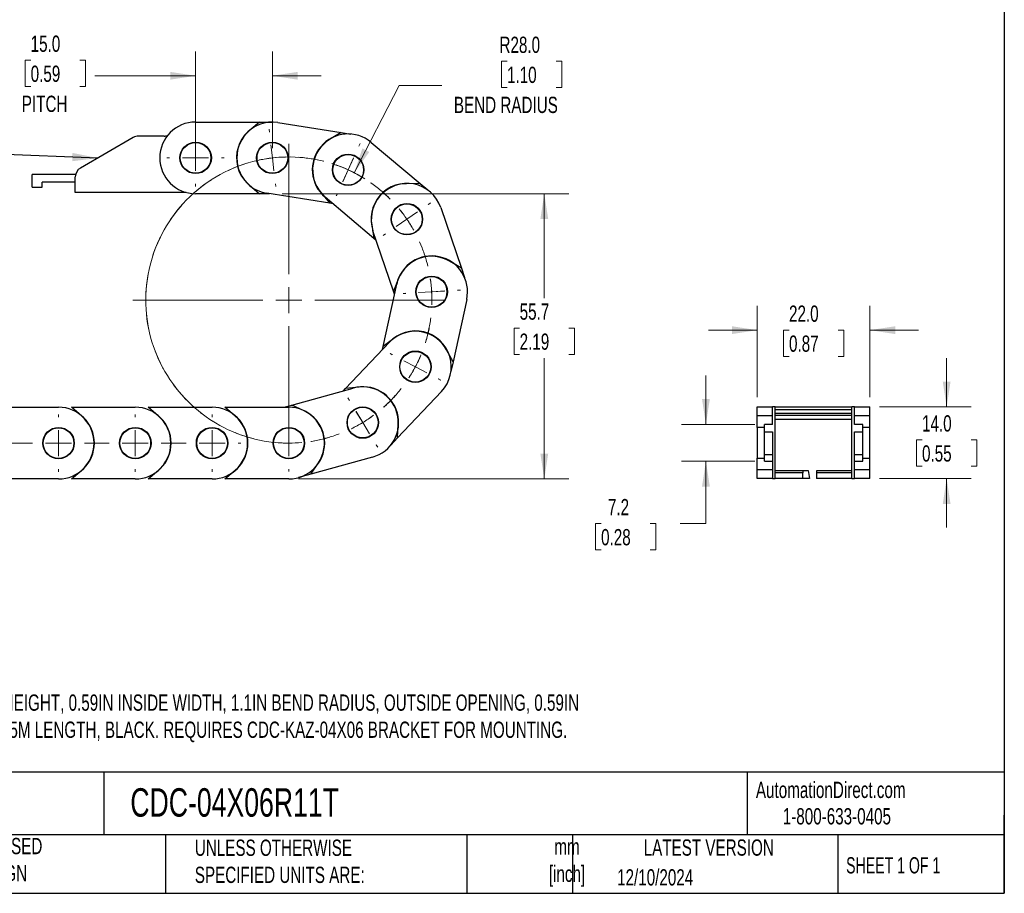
# Model space of a CAD drawing. Header units: millimetres. Extents: x 10 to 410, y 10 to 314.
# Tile 2 of 7: x 217 to 410, y 10 to 180. Entities that reach past the tile are written whole.
import ezdxf

# ---------------------------------------------------------------- set-up
doc = ezdxf.new("R2010")
doc.units = ezdxf.units.MM
doc.header["$LTSCALE"] = 1.5
doc.linetypes.add('CENTERX2', pattern=[20.32, 12.7, -2.54, 2.54, -2.54])
doc.layers.add('TEXT', color=140, linetype='Continuous', lineweight=25)
doc.styles.add('SLDTEXTSTYLE0', font='TXT', dxfattribs={"width": 0.7})
doc.styles.add('SLDTEXTSTYLE1', font='TXT', dxfattribs={"width": 0.65})
doc.dimstyles.new('SLDDIMSTYLE0', dxfattribs={"dimtxt": 3.237012, "dimasz": 4.953, "dimexe": 0, "dimexo": 0.0625, "dimgap": 0.809253, "dimtad": 0, "dimtih": 1, "dimtoh": 1, "dimrnd": 1e-09, "dimzin": 12, "dimdsep": 46, "dimtxsty": 'SLDTEXTSTYLE0', "dimsah": 1, "dimcen": 0.09, "dimadec": 0, "dimazin": 3, "dimtfac": 1, "dimtofl": 0, "dimtmove": 0, "dimatfit": 3, "dimfxl": 0, "dimfrac": 2, "dimtolj": 1, "dimtzin": 12, "dimarcsym": 0})
doc.dimstyles.new('SLDDIMSTYLE1', dxfattribs={"dimtxt": 3.237012, "dimasz": 4.953, "dimexe": 0, "dimexo": 0.0625, "dimgap": 0.809253, "dimtad": 0, "dimtih": 1, "dimtoh": 1, "dimrnd": 1e-09, "dimzin": 4, "dimdsep": 46, "dimtxsty": 'SLDTEXTSTYLE0', "dimsah": 1, "dimcen": 0, "dimadec": 0, "dimazin": 1, "dimtfac": 1, "dimtofl": 0, "dimtmove": 0, "dimatfit": 3, "dimfxl": 0, "dimfrac": 2, "dimtolj": 1, "dimtzin": 12, "dimarcsym": 0})
doc.dimstyles.new('SLDDIMSTYLE2', dxfattribs={"dimtxt": 3.237012, "dimasz": 4.953, "dimexe": 0, "dimexo": 0.0625, "dimgap": 0.809253, "dimtad": 0, "dimtih": 1, "dimtoh": 1, "dimrnd": 1e-09, "dimzin": 4, "dimdsep": 46, "dimtxsty": 'SLDTEXTSTYLE0', "dimsah": 1, "dimcen": 0.09, "dimadec": 0, "dimazin": 1, "dimtfac": 1, "dimtmove": 0, "dimatfit": 0, "dimfxl": 0, "dimfrac": 2, "dimtolj": 1, "dimtzin": 12, "dimarcsym": 0})
doc.dimstyles.new('SLDDIMSTYLE3', dxfattribs={"dimtxt": 0.18, "dimasz": 4.953, "dimexe": 0, "dimexo": 0.0625, "dimgap": 0, "dimtad": 0, "dimtih": 1, "dimtoh": 1, "dimdec": 0, "dimrnd": 1e-09, "dimzin": 0, "dimdsep": 46, "dimtxsty": 'Standard', "dimsah": 1, "dimcen": 0.09, "dimadec": 0, "dimazin": 0, "dimtfac": 4.953, "dimtdec": 0, "dimtofl": 0, "dimtmove": 0, "dimatfit": 3, "dimfxl": 0, "dimfrac": 2, "dimtolj": 1, "dimtzin": 0, "dimarcsym": 0})
doc.dimstyles.new('SLDDIMSTYLE4', dxfattribs={"dimtxt": 3.237012, "dimasz": 4.953, "dimexe": 0, "dimexo": 0.0625, "dimgap": 0.809253, "dimtad": 0, "dimtih": 1, "dimtoh": 1, "dimrnd": 1e-09, "dimzin": 12, "dimdsep": 46, "dimtxsty": 'SLDTEXTSTYLE0', "dimsah": 1, "dimcen": 0.09, "dimadec": 0, "dimazin": 3, "dimtfac": 1, "dimtmove": 0, "dimatfit": 0, "dimfxl": 0, "dimfrac": 2, "dimtolj": 1, "dimtzin": 12, "dimarcsym": 0})

# ---------------------------------------------------------------- blocks, each defined once
blk = doc.blocks.new('_D')
at = {"color": 7, "linetype": 'Continuous', "lineweight": 0}
for p, q in [((268.47, 146.17), (324.46, 146.17)), ((319.69, 146.17), (319.69, 125.78)), ((314.88, 119.91), (313.8, 119.91)), ((313.8, 119.91), (313.8, 114.76)), ((324.5, 119.91), (325.59, 119.91)), ((325.59, 119.91), (325.59, 114.76)), ((313.8, 114.76), (314.88, 114.76)), ((319.69, 90.45), (319.69, 114.04)), ((325.59, 114.76), (324.5, 114.76)), ((271.69, 90.45), (324.46, 90.45))]:
    blk.add_line(p, q, dxfattribs=at)
at = {"color": 7, "linetype": 'Continuous', "lineweight": 18}
for points in [[(319.69, 146.17), (318.93, 141.21), (320.46, 141.21)], [(319.69, 90.45), (320.46, 95.41), (318.93, 95.41)]]:
    blk.add_solid(points, dxfattribs=at)
at = {"color": 7, "linetype": 'Continuous', "lineweight": 18, "char_height": 3.175, "attachment_point": 1, "style": 'SLDTEXTSTYLE0'}
for s, insert in [('55.7', (314.88, 124.73)), ('2.19', (314.88, 118.86))]:
    blk.add_mtext(s, dxfattribs=dict(at, insert=insert))
blk = doc.blocks.new('_D_1')
at = {"color": 7, "linetype": 'Continuous', "lineweight": 0}
for p, q in [((312.41, 172.03), (311.33, 172.03)), ((311.33, 172.03), (311.33, 166.88)), ((322.03, 172.03), (323.12, 172.03)), ((323.12, 172.03), (323.12, 166.88)), ((282.56, 150.26), (291.32, 167.33)), ((291.32, 167.33), (299.65, 167.33)), ((311.33, 166.88), (312.41, 166.88)), ((323.12, 166.88), (322.03, 166.88))]:
    blk.add_line(p, q, dxfattribs=at)
at = {"color": 7, "linetype": 'Continuous', "lineweight": 18}
blk.add_arc((269.78, 125.39), 27.96, 57.9066, 72.4824, dxfattribs=at)
blk.add_solid([(282.56, 150.26), (285.5, 154.32), (284.14, 155.02)], dxfattribs=at)
at = {"color": 7, "linetype": 'Continuous', "lineweight": 18, "char_height": 3.175, "attachment_point": 1, "style": 'SLDTEXTSTYLE0'}
for s, insert in [('R28.0', (310.94, 176.84)), ('1.10', (312.41, 170.97)), ('BEND RADIUS', (302.03, 165.1))]:
    blk.add_mtext(s, dxfattribs=dict(at, insert=insert))
blk = doc.blocks.new('_D_2')
at = {"color": 7, "linetype": 'Continuous', "lineweight": 0}
for p, q in [((251.56, 155.07), (251.56, 173.96)), ((266.56, 155.07), (266.56, 173.96)), ((219.34, 172.23), (218.25, 172.23)), ((218.25, 172.23), (218.25, 167.09)), ((228.96, 172.23), (230.05, 172.23)), ((230.05, 172.23), (230.05, 167.09)), ((251.56, 169.2), (231.86, 169.2)), ((266.56, 169.2), (276.09, 169.2)), ((218.25, 167.09), (219.34, 167.09)), ((230.05, 167.09), (228.96, 167.09))]:
    blk.add_line(p, q, dxfattribs=at)
at = {"color": 7, "linetype": 'Continuous', "lineweight": 18}
for points in [[(251.56, 169.2), (246.61, 169.96), (246.61, 168.44)], [(266.56, 169.2), (271.52, 168.44), (271.52, 169.96)]]:
    blk.add_solid(points, dxfattribs=at)
at = {"color": 7, "linetype": 'Continuous', "lineweight": 18, "char_height": 3.175, "attachment_point": 1, "style": 'SLDTEXTSTYLE0'}
for s, insert in [('15.0', (219.34, 177.05)), ('0.59', (219.34, 171.18)), ('PITCH', (217.61, 165.31))]:
    blk.add_mtext(s, dxfattribs=dict(at, insert=insert))
blk = doc.blocks.new('SW_CENTERMARKSYMBOL_0')
at = {"color": 0, "linetype": 'Continuous', "lineweight": 18}
for p, q in [((-28.54, 45.85), (-28.6, 46.38)), ((-27.96, 40.8), (-28.25, 43.32)), ((-24.74, 18.11), (-24.74, 43.53)), ((-11.05, 43.09), (-10.82, 43.58)), ((-11.03, 43.07), (-10.84, 43.49)), ((-27.96, 40.8), (-27.66, 38.28)), ((-13.15, 38.47), (-12.1, 40.78)), ((-13.14, 38.45), (-12.09, 40.76)), ((-13.15, 38.47), (-14.2, 36.16)), ((-13.14, 38.45), (-14.2, 36.14)), ((-27.37, 35.75), (-27.31, 35.22)), ((-15.26, 33.85), (-15.48, 33.36)), ((-15.25, 33.83), (-15.44, 33.41)), ((2.51, 31.67), (2.89, 31.93)), ((2.52, 31.7), (2.96, 32)), ((-1.68, 28.81), (0.42, 30.24)), ((-1.67, 28.83), (0.42, 30.27)), ((-1.68, 28.81), (-3.78, 27.37)), ((-1.67, 28.83), (-3.77, 27.39)), ((-5.86, 25.96), (-6.31, 25.66)), ((-5.87, 25.94), (-6.25, 25.68)), ((-24.74, 13.03), (-24.74, 15.57)), ((-1.9, 14.35), (-2.43, 14.32)), ((-1.91, 14.34), (-2.37, 14.31)), ((3.16, 14.63), (0.62, 14.48)), ((3.17, 14.65), (0.64, 14.5)), ((3.16, 14.63), (5.69, 14.78)), ((3.17, 14.65), (5.71, 14.8)), ((8.23, 14.92), (8.69, 14.95)), ((8.24, 14.94), (8.78, 14.97)), ((-29.82, 13.03), (-55.24, 13.03)), ((-24.74, 13.03), (-27.28, 13.03)), ((-24.74, 13.03), (-24.74, 10.49)), ((-24.74, 13.03), (-22.2, 13.03)), ((-19.66, 13.03), (5.76, 13.03)), ((-24.74, 7.95), (-24.74, -17.47)), ((-4.49, 2.37), (-4.97, 2.62)), ((-4.52, 2.36), (-4.92, 2.58)), ((-0.02, -0.01), (-2.27, 1.18)), ((0, 0), (-2.25, 1.18)), ((0, 0), (2.25, -1.18)), ((-0.02, -0.01), (2.22, -1.19)), ((4.47, -2.38), (4.88, -2.59)), ((4.49, -2.37), (4.97, -2.62)), ((-12.91, -6.56), (-13.19, -6.1)), ((-12.93, -6.55), (-13.17, -6.15)), ((-24.74, -9.83), (-24.74, -9.37)), ((-10.31, -10.9), (-11.62, -8.72)), ((-10.28, -10.9), (-11.6, -8.73)), ((-10.31, -10.9), (-9, -13.07)), ((-10.28, -10.9), (-8.97, -13.08)), ((-24.74, -14.91), (-24.74, -12.37)), ((-24.74, -14.91), (-24.74, -17.45)), ((-7.68, -15.25), (-7.45, -15.64)), ((-7.66, -15.25), (-7.38, -15.71)), ((-24.74, -19.99), (-24.74, -20.45))]:
    blk.add_line(p, q, dxfattribs=at)
at = {"color": 0, "linetype": 'CENTERX2', "lineweight": 0}
for centre, radius, start, end in [((-24.74, 13.03), 27.94, 75.8975, 259.5826), ((-24.74, 13.03), 27.95, 75.9255, 86.2015), ((-24.74, 13.03), 27.96, 107.0227, 290.721), ((-24.74, 13.03), 27.95, 44.8296, 55.1054), ((-24.74, 13.03), 27.94, 44.8011, 55.0627), ((-24.71, 13.04), 27.92, 13.6992, 23.9694), ((-24.73, 13.03), 27.95, 13.7321, 24.0101), ((-24.72, 13.02), 27.93, 342.6056, 352.8722), ((-24.72, 13.02), 27.94, 342.6331, 352.9152), ((-24.74, 13.03), 27.94, 311.5131, 321.7748), ((-24.73, 13.02), 27.94, 311.5382, 321.8187), ((-24.74, 13.03), 27.94, 280.4171, 290.6786)]:
    blk.add_arc(centre, radius, start, end, dxfattribs=at)
at = {"color": 0, "linetype": 'Continuous', "lineweight": 0}
for centre, radius, start, end in [((-24.74, 13.02), 27.96, 96.6128, 101.8168), ((-24.74, 13.02), 27.96, 91.4068, 96.6111), ((-24.74, 13.03), 27.96, 65.5156, 70.7211), ((-24.73, 13.04), 27.93, 65.4786, 70.6891), ((-24.74, 13.03), 27.96, 60.3105, 65.5159), ((-24.73, 13.04), 27.93, 60.271, 65.4815), ((-24.72, 13.04), 27.92, 34.3817, 39.5938), ((-24.69, 13.07), 27.89, 34.4115, 39.6289), ((-24.72, 13.04), 27.92, 29.1737, 34.387), ((-24.69, 13.06), 27.9, 29.2111, 34.428), ((-24.66, 13.04), 27.87, 3.2784, 8.5009), ((-24.73, 13.03), 27.96, 3.3235, 8.5294), ((-24.66, 13.03), 27.86, 358.0746, 3.298), ((-24.73, 13.03), 27.96, 358.1184, 3.3242), ((-24.71, 13.01), 27.91, 332.1881, 337.4026), ((-24.7, 13.01), 27.92, 332.2231, 337.4353), ((-24.71, 13.01), 27.92, 327.0201, 332.2323), ((-24.72, 13.02), 27.92, 326.9824, 332.1951), ((-24.74, 13.03), 27.94, 301.0959, 306.3047), ((-24.73, 13.02), 27.95, 301.13, 306.3375), ((-24.74, 13.03), 27.94, 295.8873, 301.0962), ((-24.73, 13.02), 27.94, 295.9257, 301.1334), ((-24.74, 13.03), 27.94, 264.7913, 270), ((-24.74, 13.03), 27.94, 269.9999, 275.2087)]:
    blk.add_arc(centre, radius, start, end, dxfattribs=at)
blk = doc.blocks.new('SW_CENTERMARKSYMBOL_1')
at = {"color": 0, "linetype": 'Continuous', "lineweight": 18}
for p, q in [((0, 5.08), (0, 5.61)), ((0, 0), (0, 2.54)), ((-5.08, 0), (-5.61, 0)), ((0, 0), (-2.54, 0)), ((0, 0), (0, -2.54)), ((0, 0), (2.54, 0)), ((5.08, 0), (5.61, 0)), ((0, -5.08), (0, -5.61))]:
    blk.add_line(p, q, dxfattribs=at)
blk = doc.blocks.new('SW_CENTERMARKSYMBOL_2')
at = {"color": 0, "linetype": 'Continuous', "lineweight": 18}
for p, q in [((124.73, 5.08), (124.73, 5.54)), ((139.73, 5.08), (139.73, 5.54)), ((124.73, 0), (124.73, 2.54)), ((139.73, 0), (139.73, 2.54)), ((124.73, 0), (122.19, 0)), ((124.73, 0), (124.73, -2.54)), ((124.73, 0), (127.27, 0)), ((139.73, 0), (137.19, 0)), ((139.73, 0), (139.73, -2.54)), ((139.73, 0), (142.27, 0)), ((144.81, 0), (145.27, 0)), ((124.73, -5.08), (124.73, -5.54)), ((139.73, -5.08), (139.73, -5.54))]:
    blk.add_line(p, q, dxfattribs=at)
at = {"color": 0, "linetype": 'CENTERX2', "lineweight": 18}
for p, q in [((114.81, 0), (119.65, 0)), ((129.81, 0), (134.65, 0))]:
    blk.add_line(p, q, dxfattribs=at)
blk = doc.blocks.new('SW_CENTERMARKSYMBOL_3')
at = {"color": 0, "linetype": 'Continuous', "lineweight": 18}
for p, q in [((124.73, 5.08), (124.73, 5.61)), ((139.73, 5.08), (139.73, 5.61)), ((154.73, 5.08), (154.73, 5.61)), ((124.73, 0), (124.73, 2.54)), ((139.73, 0), (139.73, 2.54)), ((154.73, 0), (154.73, 2.54)), ((124.73, 0), (122.19, 0)), ((124.73, 0), (124.73, -2.54)), ((124.73, 0), (127.27, 0)), ((139.73, 0), (137.19, 0)), ((139.73, 0), (139.73, -2.54)), ((139.73, 0), (142.27, 0)), ((154.73, 0), (152.19, 0)), ((154.73, 0), (154.73, -2.54)), ((154.73, 0), (157.27, 0)), ((159.81, 0), (160.35, 0)), ((124.73, -5.08), (124.73, -5.62)), ((139.73, -5.08), (139.73, -5.62)), ((154.73, -5.08), (154.73, -5.62))]:
    blk.add_line(p, q, dxfattribs=at)
at = {"color": 0, "linetype": 'CENTERX2', "lineweight": 18}
for p, q in [((114.81, 0), (119.65, 0)), ((129.81, 0), (134.65, 0)), ((144.81, 0), (149.65, 0))]:
    blk.add_line(p, q, dxfattribs=at)
blk = doc.blocks.new('_D_3')
at = {"color": 7, "linetype": 'Continuous', "lineweight": 0}
for p, q in [((361.31, 106.42), (361.31, 124.28)), ((383.31, 106.42), (383.31, 124.28)), ((361.31, 119.52), (351.78, 119.52)), ((367.51, 119.52), (366.42, 119.52)), ((366.42, 119.52), (366.42, 114.37)), ((377.13, 119.52), (378.21, 119.52)), ((378.21, 119.52), (378.21, 114.37)), ((383.31, 119.52), (392.83, 119.52)), ((366.42, 114.37), (367.51, 114.37)), ((378.21, 114.37), (377.13, 114.37))]:
    blk.add_line(p, q, dxfattribs=at)
at = {"color": 7, "linetype": 'Continuous', "lineweight": 18}
for points in [[(361.31, 119.52), (356.36, 120.28), (356.36, 118.75)], [(383.31, 119.52), (388.26, 118.75), (388.26, 120.28)]]:
    blk.add_solid(points, dxfattribs=at)
at = {"color": 7, "linetype": 'Continuous', "lineweight": 18, "char_height": 3.175, "attachment_point": 1, "style": 'SLDTEXTSTYLE0'}
for s, insert in [('22.0', (367.51, 124.33)), ('0.87', (367.51, 118.47))]:
    blk.add_mtext(s, dxfattribs=dict(at, insert=insert))
blk = doc.blocks.new('_D_4')
at = {"color": 7, "linetype": 'Continuous', "lineweight": 0}
for p, q in [((398.31, 104.52), (398.31, 114.04)), ((385.21, 104.52), (403.07, 104.52)), ((393.5, 98.07), (392.41, 98.07)), ((392.41, 98.07), (392.41, 92.93)), ((403.12, 98.07), (404.21, 98.07)), ((404.21, 98.07), (404.21, 92.93)), ((392.41, 92.93), (393.5, 92.93)), ((404.21, 92.93), (403.12, 92.93)), ((385.21, 90.52), (403.07, 90.52)), ((398.31, 90.52), (398.31, 80.99))]:
    blk.add_line(p, q, dxfattribs=at)
at = {"color": 7, "linetype": 'Continuous', "lineweight": 18}
for points in [[(398.31, 104.52), (399.07, 109.47), (397.55, 109.47)], [(398.31, 90.52), (397.55, 85.56), (399.07, 85.56)]]:
    blk.add_solid(points, dxfattribs=at)
at = {"color": 7, "linetype": 'Continuous', "lineweight": 18, "char_height": 3.175, "attachment_point": 1, "style": 'SLDTEXTSTYLE0'}
for s, insert in [('14.0', (393.5, 102.89)), ('0.55', (393.5, 97.02))]:
    blk.add_mtext(s, dxfattribs=dict(at, insert=insert))
blk = doc.blocks.new('_D_5')
at = {"color": 7, "linetype": 'Continuous', "lineweight": 0}
for p, q in [((351.27, 101.12), (351.27, 110.64)), ((360.8, 101.12), (346.51, 101.12)), ((360.8, 93.92), (346.51, 93.92)), ((351.27, 81.72), (351.27, 93.92)), ((330.79, 81.72), (329.7, 81.72)), ((329.7, 81.72), (329.7, 76.58)), ((340.41, 81.72), (341.49, 81.72)), ((341.49, 81.72), (341.49, 76.58)), ((346.24, 81.72), (351.27, 81.72)), ((329.7, 76.58), (330.79, 76.58)), ((341.49, 76.58), (340.41, 76.58))]:
    blk.add_line(p, q, dxfattribs=at)
at = {"color": 7, "linetype": 'Continuous', "lineweight": 18}
for points in [[(351.27, 101.12), (352.04, 106.07), (350.51, 106.07)], [(351.27, 93.92), (350.51, 88.96), (352.04, 88.96)]]:
    blk.add_solid(points, dxfattribs=at)
at = {"color": 7, "linetype": 'Continuous', "lineweight": 18, "char_height": 3.175, "attachment_point": 1, "style": 'SLDTEXTSTYLE0'}
for s, insert in [('7.2', (332.13, 86.54)), ('0.28', (330.79, 80.67))]:
    blk.add_mtext(s, dxfattribs=dict(at, insert=insert))

msp = doc.modelspace()

# ---------------------------------------------------------------- linework, layer by layer
for p, q in [((251.564, 160.166), (264.041, 160.166)), ((264.041, 160.166), (262.027, 158.431)), ((264.041, 160.166), (266.564, 160.166)), ((267.661, 160.079), (279.984, 158.123)), ((279.984, 158.123), (277.723, 156.726)), ((279.984, 158.123), (281.917, 157.816)), ((239.39, 157.148), (229.064, 151.186)), ((245.44, 157.416), (240.39, 157.416)), ((285.88, 156.191), (295.422, 148.152)), ((219.614, 147.416), (219.614, 149.916)), ((228.118, 149.916), (219.614, 149.916)), ((228.064, 148.416), (221.614, 148.416)), ((221.614, 147.416), (221.614, 148.416)), ((228.064, 146.416), (228.064, 149.454)), ((295.422, 148.152), (292.764, 148.122)), ((295.422, 148.152), (296.919, 146.89)), ((219.614, 147.416), (221.614, 147.416)), ((249.71, 146.416), (228.064, 146.416)), ((262.027, 147.901), (264.041, 146.166)), ((277.789, 144.296), (265.466, 146.253)), ((276.072, 146.326), (277.789, 144.296)), ((264.041, 146.166), (251.564, 146.166)), ((266.012, 146.166), (264.041, 146.166)), ((286.401, 137.445), (276.86, 145.485)), ((278.381, 144.202), (277.789, 144.296)), ((299.473, 143.452), (303.491, 131.64)), ((285.979, 140.069), (286.401, 137.445)), ((290.237, 127.131), (286.219, 138.943)), ((286.86, 137.059), (286.401, 137.445)), ((303.491, 131.64), (301.2, 132.987)), ((303.491, 131.64), (304.122, 129.786)), ((291.231, 129.596), (290.237, 127.131)), ((288.195, 116.317), (290.855, 128.507)), ((290.431, 126.563), (290.237, 127.131)), ((304.533, 125.523), (301.873, 113.333)), ((290.319, 117.914), (288.195, 116.317)), ((280.861, 108.112), (289.435, 117.177)), ((288.067, 115.731), (288.195, 116.317)), ((301.873, 113.333), (300.608, 115.67)), ((301.873, 113.333), (301.456, 111.42)), ((270.344, 104.874), (282.367, 108.208)), ((280.449, 107.676), (280.861, 108.112)), ((283.505, 108.383), (280.861, 108.112)), ((299.606, 107.557), (291.033, 98.492)), ((212.306, 104.454), (224.783, 104.454)), ((229.32, 102.719), (227.306, 104.454)), ((227.306, 104.454), (239.783, 104.454)), ((244.32, 102.719), (242.306, 104.454)), ((242.306, 104.454), (254.783, 104.454)), ((259.32, 102.719), (257.306, 104.454)), ((257.306, 104.454), (269.783, 104.454)), ((268.83, 104.454), (270.344, 104.874)), ((272.748, 103.74), (270.344, 104.874)), ((361.31, 102.782), (361.31, 104.517)), ((361.31, 104.517), (364.31, 104.517)), ((364.31, 101.117), (364.31, 104.517)), ((364.81, 104.517), (364.31, 104.517)), ((364.81, 90.517), (364.81, 104.517)), ((364.81, 104.517), (379.81, 104.517)), ((364.81, 104.017), (379.81, 104.017)), ((379.81, 90.517), (379.81, 104.517)), ((380.31, 104.517), (379.81, 104.517)), ((380.31, 101.117), (380.31, 104.517)), ((380.31, 104.517), (383.31, 104.517)), ((383.31, 102.782), (383.31, 104.517)), ((364.31, 102.782), (361.31, 102.782)), ((361.31, 100.517), (361.31, 102.782)), ((364.81, 103.324), (379.81, 103.324)), ((379.81, 102.856), (364.81, 102.856)), ((364.81, 102.117), (379.81, 102.117)), ((383.31, 102.782), (380.31, 102.782)), ((383.31, 100.517), (383.31, 102.782)), ((291.033, 98.492), (291.156, 101.147)), ((362.71, 100.517), (361.31, 100.517)), ((361.31, 100.517), (361.31, 97.517)), ((362.71, 99.686), (362.71, 101.117)), ((364.31, 101.117), (362.71, 101.117)), ((381.91, 101.117), (380.31, 101.117)), ((381.91, 99.686), (381.91, 101.117)), ((383.31, 100.517), (381.91, 100.517)), ((383.31, 97.517), (383.31, 100.517)), ((291.033, 98.492), (289.688, 97.07)), ((362.71, 99.686), (364.31, 99.686)), ((362.71, 95.155), (362.71, 99.686)), ((364.31, 99.686), (364.31, 90.517)), ((380.31, 99.686), (381.91, 99.686)), ((380.31, 90.517), (380.31, 99.686)), ((381.91, 95.155), (381.91, 99.686)), ((361.31, 97.517), (361.31, 94.517)), ((383.31, 94.517), (383.31, 97.517)), ((286.108, 94.717), (274.085, 91.383)), ((361.31, 94.517), (362.71, 94.517)), ((361.31, 92.252), (361.31, 94.517)), ((364.31, 95.155), (362.71, 95.155)), ((362.71, 93.917), (362.71, 95.155)), ((381.91, 95.155), (380.31, 95.155)), ((381.91, 93.917), (381.91, 95.155)), ((381.91, 94.517), (383.31, 94.517)), ((383.31, 92.252), (383.31, 94.517)), ((274.085, 91.383), (275.562, 93.593)), ((362.71, 93.917), (364.31, 93.917)), ((380.31, 93.917), (381.91, 93.917)), ((224.783, 90.454), (212.306, 90.454)), ((227.306, 90.454), (229.32, 92.189)), ((239.783, 90.454), (227.306, 90.454)), ((242.306, 90.454), (244.32, 92.189)), ((254.783, 90.454), (242.306, 90.454)), ((257.306, 90.454), (259.32, 92.189)), ((269.783, 90.454), (257.306, 90.454)), ((274.085, 91.383), (271.654, 90.709)), ((364.31, 92.252), (361.31, 92.252)), ((361.31, 90.517), (361.31, 92.252)), ((364.31, 90.517), (361.31, 90.517)), ((364.31, 90.517), (364.81, 90.517)), ((364.81, 92.117), (370.25, 92.117)), ((370.18, 91.617), (364.81, 91.617)), ((370.18, 90.517), (364.81, 90.517)), ((370.18, 90.517), (370.18, 91.617)), ((371.492, 90.517), (370.18, 90.517)), ((370.25, 92.117), (371.231, 92.117)), ((371.231, 92.117), (371.492, 90.517)), ((372.86, 91.617), (372.86, 90.517)), ((379.81, 91.617), (372.86, 91.617)), ((379.81, 90.517), (372.86, 90.517)), ((372.93, 92.117), (379.81, 92.117)), ((379.81, 90.517), (380.31, 90.517)), ((383.31, 92.252), (380.31, 92.252)), ((383.31, 90.517), (380.31, 90.517)), ((383.31, 90.517), (383.31, 92.252))]:
    msp.add_line(p, q)
for centre, radius in [((251.564, 153.166), 3.075), ((251.564, 153.166), 3), ((266.564, 153.166), 3.075), ((266.564, 153.166), 3), ((281.37, 150.838), 3.075), ((281.378, 150.814), 3), ((292.846, 141.197), 3.075), ((292.841, 141.173), 3), ((297.694, 127.015), 3.075), ((297.677, 126.997), 3), ((294.52, 112.367), 3.075), ((294.496, 112.36), 3), ((284.237, 101.463), 3.075), ((284.213, 101.469), 3), ((224.783, 97.454), 3.075), ((224.783, 97.454), 3), ((239.783, 97.454), 3.075), ((239.783, 97.454), 3), ((254.783, 97.454), 3.075), ((254.783, 97.454), 3), ((269.783, 97.454), 3.075), ((269.783, 97.454), 3)]:
    msp.add_circle(centre, radius)
for centre, radius, start, end in [((251.564, 153.166), 7, 90.00001, 269.99999), ((266.564, 153.166), 7, 80.97997, 260.98001), ((266.564, 153.166), 6.95, 130.75004, 229.24996), ((281.37, 150.838), 7, 49.884, 229.88394), ((240.39, 155.416), 2, 89.9994, 120.00094), ((245.44, 159.416), 2, 270.00067, 288.80844), ((281.378, 150.814), 6.95, 121.73013, 220.22997), ((230.064, 149.454), 2, 119.99979, 180.00087), ((292.846, 141.197), 7, 18.78796, 198.78804), ((292.841, 141.173), 6.95, 90.63397, 189.13399), ((297.694, 127.015), 7, 347.692, 167.692), ((297.677, 126.997), 6.95, 59.53799, 158.03802), ((294.52, 112.367), 7, 316.59597, 136.596), ((294.496, 112.36), 6.95, 28.44204, 126.94197), ((284.237, 101.463), 7, 285.50007, 105.49995), ((284.213, 101.469), 6.95, 357.34611, 95.84599), ((224.783, 97.454), 7, 270.00001, 89.99999), ((239.783, 97.454), 7, 270.00001, 89.99999), ((254.783, 97.454), 7, 270.00001, 89.99999), ((269.783, 97.454), 7, 270.00001, 89.99999), ((224.783, 97.454), 6.95, 310.75004, 49.24996), ((239.783, 97.454), 6.95, 310.75004, 49.24996), ((254.783, 97.454), 6.95, 310.75004, 49.24996), ((269.783, 97.454), 6.95, 326.24994, 64.75)]:
    msp.add_arc(centre, radius, start, end)
for centre in [(370.25, 91.617), (372.93, 91.617)]:
    msp.add_ellipse(centre, major_axis=(0, 0.5), ratio=0.1405408, start_param=0, end_param=1.5707963)
at = {"layer": 'TEXT'}
for p, q in [((409.575, 314.325), (409.575, 9.525)), ((409.575, 33.189), (9.525, 33.189)), ((233.638, 33.189), (233.638, 20.955)), ((359.363, 33.189), (359.363, 20.955)), ((409.575, 9.525), (409.575, 24.765)), ((409.575, 20.955), (9.525, 20.955)), ((245.67, 20.955), (245.67, 9.525)), ((304.536, 20.955), (304.536, 9.525)), ((325.218, 20.955), (325.218, 9.525)), ((377.023, 20.955), (377.023, 9.525)), ((9.525, 9.525), (409.575, 9.525))]:
    msp.add_line(p, q, dxfattribs=at)

# ---------------------------------------------------------------- block references
at = {"color": 7, "linetype": 'Continuous', "lineweight": 0}
for name, p in [('SW_CENTERMARKSYMBOL_0', (294.52, 112.367)), ('SW_CENTERMARKSYMBOL_1', (251.564, 153.166)), ('SW_CENTERMARKSYMBOL_2', (100.049, 97.454)), ('SW_CENTERMARKSYMBOL_3', (100.049, 97.454))]:
    msp.add_blockref(name, p, dxfattribs=at)

# ---------------------------------------------------------------- texts
at = {"color": 7, "linetype": 'Continuous', "lineweight": 0, "insert": (193.554, 48.355), "char_height": 3.175, "attachment_point": 1, "style": 'SLDTEXTSTYLE0'}
msp.add_mtext('0.39IN INSIDE HEIGHT, 0.59IN INSIDE WIDTH, 1.1IN BEND RADIUS, OUTSIDE OPENING, 0.59IN ^JPITCH, 1.6FT/0.5M LENGTH, BLACK. REQUIRES CDC-KAZ-04X06 BRACKET FOR MOUNTING.', dxfattribs=at)
at = {"color": 179, "linetype": 'Continuous', "lineweight": 18, "char_height": 3.175, "attachment_point": 1, "style": 'SLDTEXTSTYLE0'}
for s, insert in [('AutomationDirect.com', (361.042, 31.315)), ('1-800-633-0405', (366.287, 26.156))]:
    msp.add_mtext(s, dxfattribs=dict(at, insert=insert))
at = {"layer": 'TEXT'}
for s, insert, char_height, attachment_point, style in [('CDC-04X06R11T', (238.812, 30.048), 5.55625, 1, 'SLDTEXTSTYLE0'), ('METRIC UNITS USED ^JFOR PART DESIGN', (191.407, 20.343), 3.175, 1, 'SLDTEXTSTYLE0'), ('UNLESS OTHERWISE ^JSPECIFIED UNITS ARE:', (251.412, 20.012), 3.175, 1, 'SLDTEXTSTYLE0'), ('mm^J[inch]', (324.128, 20.22), 3.175, 2, 'SLDTEXTSTYLE0'), ('LATEST VERSION', (351.828, 20.046), 3.175, 2, 'SLDTEXTSTYLE0'), ('SHEET 1 OF 1', (378.662, 16.577), 3.175, 1, 'SLDTEXTSTYLE1'), ('12/10/2024', (333.919, 14.228), 3.175, 1, 'SLDTEXTSTYLE0')]:
    msp.add_mtext(s, dxfattribs=dict(at, insert=insert, char_height=char_height, attachment_point=attachment_point, style=style))

# ---------------------------------------------------------------- dimensions: what is measured, and where the dimension line sits
at = {"color": 7, "linetype": 'Continuous', "lineweight": 18}
dim = msp.add_linear_dim(base=(251.564, 169.202), p1=(266.564, 153.166), p2=(251.564, 153.166), text='<>\\PPITCH', dimstyle='SLDDIMSTYLE2', dxfattribs=at)
dim.commit()
dim.dimension.update_dxf_attribs({"geometry": '_D_2', "text_midpoint": (224.15, 169.202), "dimtype": 160})
dim = msp.add_radius_dim(center=(269.783, 125.394), mpoint=(282.556, 150.264), text='<>\\PBEND RADIUS', dimstyle='SLDDIMSTYLE1', dxfattribs=at)
dim.commit()
dim.dimension.update_dxf_attribs({"geometry": '_D_1', "text_midpoint": (317.224, 168.998), "dimtype": 164})
for base, p1, p2, angle, dimstyle, picture, middle in [((319.694, 90.454), (266.564, 146.166), (269.783, 90.454), 90, 'SLDDIMSTYLE0', '_D', (319.694, 119.908)), ((383.31, 119.517), (361.31, 104.517), (383.31, 104.517), 0, 'SLDDIMSTYLE2', '_D_3', (372.317, 119.517)), ((398.31, 90.517), (383.31, 104.517), (383.31, 90.517), 90, 'SLDDIMSTYLE2', '_D_4', (398.31, 98.074)), ((351.274, 93.917), (362.71, 101.117), (362.71, 93.917), 90, 'SLDDIMSTYLE4', '_D_5', (351.274, 81.72))]:
    dim = msp.add_linear_dim(base=base, p1=p1, p2=p2, angle=angle, dimstyle=dimstyle, dxfattribs=at)
    dim.commit()
    dim.dimension.update_dxf_attribs({"geometry": picture, "text_midpoint": middle, "dimtype": 160})

# ---------------------------------------------------------------- leaders
at = {"layer": 'TEXT'}
msp.add_leader([(232.434, 153.132), (163.004, 155.802), (153.479, 155.802)], dimstyle='SLDDIMSTYLE3', dxfattribs=at)

doc.saveas('drawing.dxf')
